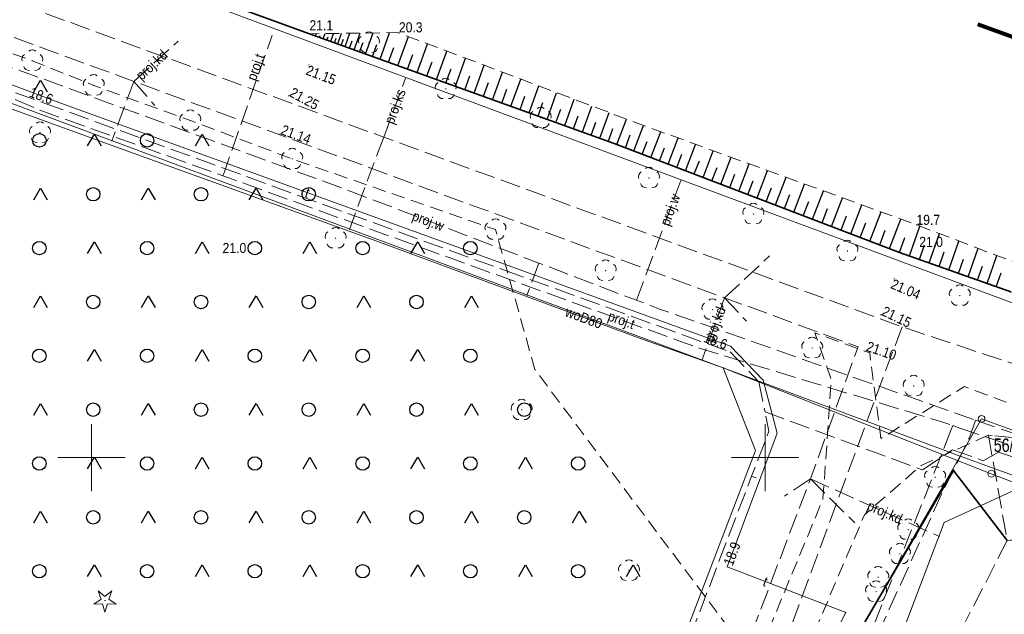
# Model space of a CAD drawing. Header units: metres. Extents: x 5490589 to 5490956, y 5935138 to 5935420.
# Tile 35 of 37: x 5490845 to 5490918, y 5935288 to 5935333. Entities that reach past the tile are written whole.
import ezdxf
from ezdxf.enums import TextEntityAlignment as Align

# ---------------------------------------------------------------- set-up
doc = ezdxf.new("R2010")
doc.units = ezdxf.units.M
doc.header["$MEASUREMENT"] = 0
for name, pattern in [('1.0_0.5', [1.5, 1, -0.5]), ('1.5_0.5', [2, 1.5, -0.5]), ('218-1000', [1.4, 0.7, -0.7]), ('219-500', [0]), ('egkk-500', [0]), ('egug-500', [0])]:
    doc.linetypes.add(name, pattern=pattern)
doc.layers.get('0').update_dxf_attribs({"color": 2, "linetype": 'CONTINUOUS', "lineweight": 5})
for name, color, linetype in [('000 Inne (niezydentyfikowane)', 7, 'CONTINUOUS'), ('202-punkt graniczny', 7, 'CONTINUOUS'), ('203-punkt graniczny', 7, 'CONTINUOUS'), ('211-numer działki ewidencyjnej', 7, 'CONTINUOUS'), ('217-kontur klasyfikacyjny', 7, 'CONTINUOUS'), ('218-kontur użytku gruntowego', 7, 'CONTINUOUS'), ('219-działka ewidencyjna', 7, 'CONTINUOUS'), ('chodnik', 7, 'CONTINUOUS'), ('drzewo iglaste', 7, 'CONTINUOUS'), ('drzewo liściaste', 7, 'CONTINUOUS'), ('jezdnia', 7, 'CONTINUOUS'), ('komora podziemna', 7, 'CONTINUOUS'), ('ogrodzenie trwałe', 7, 'CONTINUOUS'), ('pikieta naturalna', 7, 'CONTINUOUS'), ('pikieta naturalna-Atr2', 7, 'CONTINUOUS'), ('pikieta sztuczna', 7, 'CONTINUOUS'), ('pikieta sztuczna-Atr2', 7, 'CONTINUOUS'), ('przewód elektroenergetyczny podziemny - ob. projektowany', 7, 'CONTINUOUS'), ('przewód kanalizacyjny - ob. projektowany', 7, 'CONTINUOUS'), ('przewód kanalizacyjny - ob. projektowany-Atr1', 7, 'CONTINUOUS'), ('przewód telekomunikacyjny podziemny', 7, 'CONTINUOUS'), ('przewód telekomunikacyjny podziemny - ob. projektowany', 7, 'CONTINUOUS'), ('przewód telekomunikacyjny podziemny - ob. projektowany-Atr1', 7, 'CONTINUOUS'), ('przewód telekomunikacyjny podziemny-Atr1', 7, 'CONTINUOUS'), ('przewód wodociągowy', 7, 'CONTINUOUS'), ('przewód wodociągowy - ob. projektowany', 7, 'CONTINUOUS'), ('przewód wodociągowy - ob. projektowany-Atr1', 7, 'CONTINUOUS'), ('przewód wodociągowy-Atr1', 7, 'CONTINUOUS'), ('rzędna', 7, 'CONTINUOUS'), ('rzędna-Atr2', 7, 'CONTINUOUS'), ('skarpa nieumocniona', 7, 'CONTINUOUS'), ('teren zalesiony', 7, 'CONTINUOUS')]:
    doc.layers.add(name, color=color, linetype=linetype)
doc.layers.add('zakres nowy', color=6, linetype='218-1000', lineweight=80)
doc.styles.get("Standard").update_dxf_attribs({"font": 'Working1250', "width": 0.75})
doc.linetypes.add('902-500', pattern='A,3.75,0,[1,ksztalty.shx,S=0.5,R=0,X=0,Y=0],3.75', length=7.5)

# ---------------------------------------------------------------- blocks, each defined once
blk = doc.blocks.new('202')
at = {"color": 0, "linetype": 'Continuous', "lineweight": 0}
blk.add_circle((0, 0), 0.25, dxfattribs=at)
blk = doc.blocks.new('203')
at = {"linetype": 'Continuous', "lineweight": 0}
h = blk.add_hatch(color=0, dxfattribs=at)
edge = h.paths.add_edge_path()
edge.add_arc((0, 0), 0.045, 0, 360)
blk = doc.blocks.new('PW01')
at = {"linetype": 'Continuous', "lineweight": 13}
h = blk.add_hatch(color=0, dxfattribs=at)
edge = h.paths.add_edge_path()
edge.add_arc((0, 0), 0.045, 0, 360)
blk = doc.blocks.new('OP011')
at = {"linetype": 'Continuous', "lineweight": 13}
h = blk.add_hatch(color=0, dxfattribs=at)
edge = h.paths.add_edge_path()
edge.add_arc((0, 0), 0.05, 0, 360)
at = {"color": 0, "linetype": 'Continuous', "lineweight": 13}
for p, q in [((-0.828, -0.268), (-0.283, 0.093)), ((-0.283, 0.093), (-0.512, 0.706)), ((-0.512, 0.706), (0, 0.299)), ((0, 0.299), (0.512, 0.706)), ((0.512, 0.706), (0.283, 0.093)), ((0.283, 0.093), (0.828, -0.268)), ((-0.175, -0.24), (-0.828, -0.268)), ((0, -0.87), (-0.175, -0.24)), ((0.175, -0.24), (0, -0.87)), ((0.828, -0.268), (0.175, -0.24))]:
    blk.add_line(p, q, dxfattribs=at)
blk = doc.blocks.new('OP021')
at = {"linetype": 'Continuous', "lineweight": 13}
h = blk.add_hatch(color=0, dxfattribs=at)
edge = h.paths.add_edge_path()
edge.add_arc((0, 0), 0.05, 0, 360)
at = {"color": 0, "linetype": 'Continuous', "lineweight": 13}
for centre, start, end in [((0, 0.4), 49.272, 130.728), ((-0.38, 0.124), 121.308, 202.548), ((0.38, 0.124), 337.452, 58.692), ((-0.235, -0.324), 193.221, 274.871), ((0.235, -0.324), 265.129, 346.779)]:
    blk.add_arc(centre, 0.4, start, end, dxfattribs=at)
blk = doc.blocks.new('OTZK3')
at = {"color": 0, "linetype": 'Continuous'}
for p, q in [((-0.5, -0.289), (0, 0.577)), ((0, 0.577), (0.5, -0.289))]:
    blk.add_line(p, q, dxfattribs=at)
blk = doc.blocks.new('OTZK1')
at = {"color": 0, "linetype": 'Continuous'}
blk.add_circle((0, 0), 0.5, dxfattribs=at)
blk = doc.blocks.new('US15')
at = {"color": 0, "linetype": 'Continuous', "lineweight": 13}
blk.add_circle((0, 0), 0.25, dxfattribs=at)

msp = doc.modelspace()

# ---------------------------------------------------------------- linework, layer by layer
at = {"color": 0}
for p, q in [((5490850, 5935297.5), (5490850, 5935302.5)), ((5490850, 5935297.5), (5490850, 5935302.5)), ((5490900, 5935297.5), (5490900, 5935302.5)), ((5490900, 5935297.5), (5490900, 5935302.5)), ((5490847.5, 5935300), (5490852.5, 5935300)), ((5490847.5, 5935300), (5490852.5, 5935300)), ((5490897.5, 5935300), (5490902.5, 5935300)), ((5490897.5, 5935300), (5490902.5, 5935300))]:
    msp.add_line(p, q, dxfattribs=at)
at = {"layer": '000 Inne (niezydentyfikowane)', "color": 7, "linetype": 'Continuous', "lineweight": 25, "flags": 128}
for points in [[(5490866.64, 5935331.32), (5490866.7, 5935331.5)], [(5490866.92, 5935331.22), (5490866.97, 5935331.36)], [(5490867.2, 5935331.12), (5490867.34, 5935331.5)], [(5490867.48, 5935331.02), (5490867.57, 5935331.26)], [(5490867.76, 5935330.92), (5490867.97, 5935331.51)], [(5490868.04, 5935330.82), (5490868.16, 5935331.17)], [(5490868.28, 5935330.73), (5490868.56, 5935331.52)], [(5490868.54, 5935330.64), (5490868.7, 5935331.08)], [(5490868.83, 5935330.53), (5490869.18, 5935331.53)], [(5490869.14, 5935330.42), (5490869.35, 5935330.97)], [(5490869.5, 5935330.29), (5490869.95, 5935331.54)], [(5490870.35, 5935329.98), (5490870.92, 5935331.55)], [(5490871.42, 5935329.6), (5490872.13, 5935331.56)], [(5490872.75, 5935329.12), (5490873.53, 5935331.28)], [(5490869.9, 5935330.15), (5490870.16, 5935330.84)], [(5490870.86, 5935329.8), (5490871.17, 5935330.68)], [(5490872.05, 5935329.37), (5490872.44, 5935330.46)], [(5490874.18, 5935328.6), (5490874.95, 5935330.74)], [(5490875.61, 5935328.09), (5490876.37, 5935330.2)], [(5490873.47, 5935328.86), (5490873.85, 5935329.94)], [(5490877.01, 5935327.59), (5490877.76, 5935329.67)], [(5490874.9, 5935328.35), (5490875.28, 5935329.41)], [(5490876.31, 5935327.84), (5490876.69, 5935328.89)], [(5490878.4, 5935327.08), (5490879.15, 5935329.15)], [(5490877.71, 5935327.33), (5490878.08, 5935328.37)], [(5490879.78, 5935326.59), (5490880.52, 5935328.63)], [(5490881.14, 5935326.1), (5490881.87, 5935328.12)], [(5490879.09, 5935326.84), (5490879.46, 5935327.86)], [(5490880.46, 5935326.34), (5490880.83, 5935327.36)], [(5490882.49, 5935325.61), (5490883.21, 5935327.61)], [(5490881.82, 5935325.85), (5490882.18, 5935326.86)], [(5490883.82, 5935325.13), (5490884.53, 5935327.11)], [(5490885.14, 5935324.66), (5490885.84, 5935326.62)], [(5490883.16, 5935325.37), (5490883.51, 5935326.37)], [(5490884.48, 5935324.9), (5490884.84, 5935325.88)], [(5490886.44, 5935324.19), (5490887.14, 5935326.12)], [(5490885.79, 5935324.42), (5490886.14, 5935325.4)], [(5490887.73, 5935323.73), (5490888.42, 5935325.64)], [(5490889, 5935323.26), (5490889.72, 5935325.15)], [(5490887.09, 5935323.96), (5490887.43, 5935324.92)], [(5490888.37, 5935323.5), (5490888.71, 5935324.45)], [(5490890.26, 5935322.78), (5490890.99, 5935324.68)], [(5490889.63, 5935323.02), (5490889.99, 5935323.97)], [(5490891.53, 5935322.3), (5490892.26, 5935324.21)], [(5490892.81, 5935321.81), (5490893.55, 5935323.75)], [(5490890.89, 5935322.54), (5490891.26, 5935323.49)], [(5490892.16, 5935322.05), (5490892.53, 5935323.02)], [(5490894.1, 5935321.31), (5490894.85, 5935323.27)], [(5490893.45, 5935321.56), (5490893.82, 5935322.54)], [(5490895.4, 5935320.82), (5490896.16, 5935322.79)], [(5490896.72, 5935320.31), (5490897.49, 5935322.31)], [(5490894.75, 5935321.07), (5490895.13, 5935322.05)], [(5490896.06, 5935320.56), (5490896.44, 5935321.56)], [(5490898.06, 5935319.8), (5490898.83, 5935321.82)], [(5490897.39, 5935320.06), (5490897.77, 5935321.06)], [(5490899.41, 5935319.29), (5490900.19, 5935321.33)], [(5490900.77, 5935318.77), (5490901.56, 5935320.83)], [(5490898.73, 5935319.54), (5490899.12, 5935320.56)], [(5490900.08, 5935319.03), (5490900.48, 5935320.05)], [(5490902.14, 5935318.24), (5490902.94, 5935320.32)], [(5490901.45, 5935318.5), (5490901.85, 5935319.54)], [(5490903.53, 5935317.71), (5490904.34, 5935319.81)], [(5490904.94, 5935317.17), (5490905.75, 5935319.3)], [(5490902.84, 5935317.97), (5490903.24, 5935319.02)], [(5490904.23, 5935317.44), (5490904.64, 5935318.5)], [(5490906.36, 5935316.63), (5490907.18, 5935318.78)], [(5490905.65, 5935316.9), (5490906.06, 5935317.97)], [(5490907.79, 5935316.08), (5490908.62, 5935318.25)], [(5490907.07, 5935316.35), (5490907.49, 5935317.44)], [(5490909.24, 5935315.53), (5490910.08, 5935317.72)], [(5490910.72, 5935314.98), (5490911.5, 5935317.2)], [(5490908.52, 5935315.8), (5490908.93, 5935316.9)], [(5490909.98, 5935315.25), (5490910.39, 5935316.35)], [(5490912.19, 5935314.46), (5490912.96, 5935316.64)], [(5490911.46, 5935314.72), (5490911.85, 5935315.82)], [(5490913.64, 5935313.94), (5490914.4, 5935316.09)], [(5490912.92, 5935314.2), (5490913.3, 5935315.28)], [(5490915.07, 5935313.44), (5490915.82, 5935315.55)], [(5490916.48, 5935312.94), (5490917.21, 5935315.01)], [(5490914.36, 5935313.69), (5490914.74, 5935314.75)], [(5490915.78, 5935313.18), (5490916.15, 5935314.23)], [(5490917.17, 5935312.69), (5490917.54, 5935313.72)]]:
    msp.add_lwpolyline(points, dxfattribs=at)
at = {"layer": '217-kontur klasyfikacyjny', "color": 3, "linetype": 'egkk-500', "lineweight": 18, "flags": 128}
msp.add_lwpolyline([(5490808.45, 5935352.38), (5490924.21, 5935309.33)], dxfattribs=at)
at = {"layer": '218-kontur użytku gruntowego', "color": 3, "linetype": 'egug-500', "lineweight": 18, "flags": 128}
for points in [[(5490808.45, 5935352.38), (5490924.21, 5935309.33)], [(5490924.21, 5935309.33), (5490808.45, 5935352.38)], [(5490896.89, 5935306.68), (5490804.31, 5935341.12)], [(5490804.31, 5935341.12), (5490896.89, 5935306.68)], [(5490899.29, 5935300.54), (5490896.89, 5935306.68)], [(5490896.89, 5935306.68), (5490899.29, 5935300.54)], [(5490880.1, 5935250.29), (5490899.29, 5935300.54)], [(5490899.29, 5935300.54), (5490880.1, 5935250.29)], [(5490919.81, 5935298.17), (5490913.3, 5935295.19)], [(5490913.3, 5935295.19), (5490919.81, 5935298.17)], [(5490913.3, 5935295.19), (5490901.54, 5935264.2)], [(5490901.54, 5935264.2), (5490913.3, 5935295.19)]]:
    msp.add_lwpolyline(points, dxfattribs=at)
at = {"layer": '219-działka ewidencyjna', "color": 7, "linetype": '219-500', "lineweight": 18, "flags": 128}
for points in [[(5490808.45, 5935352.38), (5490924.21, 5935309.33)], [(5490804.31, 5935341.12), (5490896.89, 5935306.68)], [(5490896.89, 5935306.68), (5490914.48, 5935300.11)], [(5490896.89, 5935306.68), (5490899.29, 5935300.54)], [(5490916.08, 5935302.88), (5490914.48, 5935300.11)], [(5490916.08, 5935302.88), (5490920.97, 5935301.09)], [(5490880.1, 5935250.29), (5490899.29, 5935300.54)], [(5490894.73, 5935265.8), (5490914.48, 5935300.11)], [(5490914.48, 5935300.11), (5490919.81, 5935298.17)], [(5490913.3, 5935295.19), (5490919.81, 5935298.17)], [(5490901.54, 5935264.2), (5490913.3, 5935295.19)]]:
    msp.add_lwpolyline(points, dxfattribs=at)
at = {"layer": 'chodnik', "color": 7, "linetype": '1.0_0.5', "lineweight": 18, "flags": 128}
msp.add_lwpolyline([(5490859.03, 5935182.43), (5490859.6, 5935180.32), (5490861.58, 5935181.4), (5490871.71, 5935186.15), (5490883.27, 5935190.23), (5490893.51, 5935218.78), (5490890.58, 5935231.98), (5490884, 5935241.17), (5490882.18, 5935246.48), (5490883.08, 5935251.11), (5490886.11, 5935254.98), (5490890.06, 5935260.17), (5490894.63, 5935267.52), (5490900.03, 5935278.36), (5490900.68, 5935280.02), (5490907.38, 5935295.76), (5490911.59, 5935299.42), (5490916.58, 5935301.67), (5490926.88, 5935300.61), (5490922.72, 5935302.25), (5490917.62, 5935304.23), (5490914.8, 5935305.28), (5490908.6, 5935301.42), (5490907.77, 5935307.78), (5490903.69, 5935309.28), (5490904.92, 5935305.76), (5490904.3, 5935296.93), (5490899.26, 5935284.74), (5490898.54, 5935281.92), (5490897.61, 5935279.45), (5490892.3, 5935268.61), (5490890.2, 5935265.31), (5490888.14, 5935261.52), (5490884.07, 5935256.93), (5490881.08, 5935252.17), (5490879.39, 5935247.55), (5490879.63, 5935243.74), (5490882.01, 5935239.38), (5490888.08, 5935232.15), (5490891.59, 5935218.14), (5490882.51, 5935192.2), (5490870.94, 5935187.97), (5490860.67, 5935183.31)], close=True, dxfattribs=at)
at = {"layer": 'jezdnia', "color": 7, "linetype": '1.5_0.5', "lineweight": 18, "flags": 128}
msp.add_lwpolyline([(5490916.58, 5935301.67), (5490917.98, 5935293.85), (5490925.68, 5935294.49), (5490926.34, 5935298.89), (5490926.88, 5935300.61)], close=True, dxfattribs=at)
at = {"layer": 'jezdnia', "color": 7, "linetype": '1.5_0.5', "lineweight": 18}
msp.add_lwpolyline([(5490955.689, 5935261.564), (5490941.7, 5935259.22), (5490935.44, 5935267.7), (5490925.37, 5935284.55), (5490925.68, 5935294.49), (5490917.98, 5935293.85), (5490907.5, 5935273.44), (5490902.84, 5935264), (5490907.39, 5935261.36), (5490919.32, 5935284.41), (5490922.37, 5935280.8), (5490931.9, 5935265.61), (5490943.65, 5935250.42), (5490946.08, 5935242.27), (5490942.11, 5935233.44), (5490930.68, 5935238.29), (5490912.57, 5935246.67), (5490910.44, 5935242.93), (5490923.47, 5935237.15), (5490955.689, 5935223.168)], dxfattribs=at)
at = {"layer": 'ogrodzenie trwałe', "color": 7, "linetype": '902-500', "lineweight": 35, "flags": 128}
for points in [[(5490918.24, 5935312.31), (5490909.99, 5935315.24), (5490888.8, 5935323.34), (5490866.17, 5935331.49), (5490844.81, 5935339.28), (5490823.34, 5935347.05)], [(5490917.98, 5935293.85), (5490913.98, 5935299.05), (5490901.45, 5935277.57), (5490895.39, 5935267.08), (5490891.15, 5935259.38), (5490887.8, 5935253.51), (5490885.58, 5935249.88), (5490883.28, 5935245.92), (5490888.67, 5935243.65)]]:
    msp.add_lwpolyline(points, dxfattribs=at)
at = {"layer": 'przewód elektroenergetyczny podziemny - ob. projektowany', "color": 1, "linetype": '1.5_0.5', "lineweight": 18}
msp.add_lwpolyline([(5490716.38, 5935370.61), (5490716.52, 5935370.56), (5490719.13, 5935372.2), (5490720.36, 5935372.04), (5490750.24, 5935361.27), (5490782.44, 5935349.6), (5490808.06, 5935340.29), (5490811.02, 5935340.26), (5490814.29, 5935338.03), (5490846.48, 5935326.34), (5490880.65, 5935313.92), (5490897.4, 5935307.85), (5490899.55, 5935305.64), (5490900, 5935303.4), (5490911.68, 5935299.1), (5490913.93, 5935300.58), (5490916.2, 5935299.77), (5490917.33, 5935300.41), (5490927.15, 5935297.06), (5490932.95, 5935295.32), (5490937.85, 5935294.23), (5490947.41, 5935292.61), (5490955.689, 5935292.568)], dxfattribs=at)
at = {"layer": 'przewód elektroenergetyczny podziemny - ob. projektowany', "color": 1, "linetype": '1.5_0.5', "lineweight": 18, "flags": 128}
for points in [[(5490843.67, 5935189.62), (5490845.9, 5935192), (5490849.66, 5935198.33), (5490867.56, 5935228.4), (5490875.44, 5935241.58), (5490880.3, 5935250.13), (5490883.94, 5935259.25), (5490896.45, 5935291.94), (5490899, 5935298.62), (5490900.29, 5935301.98), (5490900, 5935303.4)], [(5490899, 5935298.62), (5490899.33, 5935298.49)]]:
    msp.add_lwpolyline(points, dxfattribs=at)
at = {"layer": 'przewód kanalizacyjny - ob. projektowany', "color": 34, "linetype": '1.5_0.5', "lineweight": 18, "flags": 128}
for points in [[(5490707.95, 5935384.8), (5490733.67, 5935374.35), (5490778.22, 5935358.04), (5490823.47, 5935341.45), (5490871.69, 5935323.81), (5490910.17, 5935309.72), (5490924.03, 5935305.11)], [(5490712.66, 5935378.97), (5490725.54, 5935374.31), (5490742.22, 5935368.2), (5490768.74, 5935358.52), (5490811.31, 5935343.22), (5490830.58, 5935336.19), (5490853.15, 5935327.95), (5490897, 5935311.87), (5490906.91, 5935308.23), (5490903.37, 5935298.42), (5490890.39, 5935264.34), (5490884.18, 5935248.43), (5490893.85, 5935244.19)], [(5490853.15, 5935327.95), (5490856.42, 5935330.94)], [(5490871.69, 5935323.81), (5490873.31, 5935328.2)], [(5490853.15, 5935327.95), (5490851.51, 5935323.51)], [(5490853.15, 5935327.95), (5490854.71, 5935326.16)], [(5490871.69, 5935323.81), (5490869.14, 5935316.95)], [(5490897, 5935311.87), (5490900.33, 5935314.98)], [(5490897, 5935311.87), (5490895.31, 5935307.22)], [(5490897, 5935311.87), (5490898.62, 5935310.13)], [(5490910.17, 5935309.72), (5490897.46, 5935275.4), (5490887.7, 5935248.99)], [(5490903.37, 5935298.42), (5490901.45, 5935297.15)], [(5490903.37, 5935298.42), (5490912.95, 5935294.14)], [(5490903.37, 5935298.42), (5490906.66, 5935295.16)]]:
    msp.add_lwpolyline(points, dxfattribs=at)
at = {"layer": 'przewód telekomunikacyjny podziemny', "color": 30, "linetype": 'Continuous', "lineweight": 18}
msp.add_lwpolyline([(5490676.876, 5935388.428), (5490702.01, 5935379.23), (5490735.86, 5935367.46), (5490808.23, 5935341.27), (5490813.96, 5935338.96), (5490819.24, 5935337.02), (5490847.46, 5935326.44), (5490897.44, 5935308.27), (5490899.85, 5935305.75), (5490900.89, 5935301.83), (5490897.19, 5935291.9), (5490906, 5935288.5), (5490893.91, 5935265.18), (5490904.95, 5935261.92), (5490915.5, 5935255.74), (5490916.74, 5935255), (5490914, 5935250.15), (5490912.9, 5935250.72)], dxfattribs=at)
at = {"layer": 'przewód telekomunikacyjny podziemny - ob. projektowany', "color": 30, "linetype": '1.5_0.5', "lineweight": 18, "flags": 128}
for points in [[(5490700.02, 5935380.23), (5490700.54, 5935380.04), (5490722.19, 5935372.53), (5490728.06, 5935370.4), (5490728.58, 5935370.21), (5490729.1, 5935370.03), (5490792.56, 5935347.04), (5490793.08, 5935346.86), (5490793.6, 5935346.67), (5490818.94, 5935337.46), (5490846.24, 5935325.78), (5490859.23, 5935321.13), (5490859.75, 5935320.94), (5490860.27, 5935320.75), (5490894.08, 5935308.51), (5490894.6, 5935308.32), (5490895.11, 5935308.13), (5490913.43, 5935302.57), (5490913.94, 5935302.38)], [(5490859.75, 5935320.94), (5490859.86, 5935321.24), (5490863.3, 5935331.08), (5490863.42, 5935331.38)]]:
    msp.add_lwpolyline(points, dxfattribs=at)
at = {"layer": 'przewód telekomunikacyjny podziemny - ob. projektowany', "color": 30, "linetype": '1.5_0.5', "lineweight": 18}
for points in [[(5490913.94, 5935302.38), (5490913.83, 5935302.08), (5490906.69, 5935284.07), (5490905.91, 5935276.64), (5490895.94, 5935250.92), (5490895.74, 5935250.41), (5490895.54, 5935249.9), (5490893.2, 5935243.48), (5490858.71, 5935185.9), (5490858.43, 5935185.43), (5490858.15, 5935184.96), (5490848.16, 5935168.05), (5490847.99, 5935167.77), (5490848.46, 5935167.49), (5490888.4, 5935143.22), (5490888.542, 5935143.133)], [(5490913.94, 5935302.38), (5490914.46, 5935302.19), (5490930.6, 5935296.79), (5490938.29, 5935294.85), (5490945.51, 5935293.72), (5490952.14, 5935293.1), (5490955.689, 5935293.149)]]:
    msp.add_lwpolyline(points, dxfattribs=at)
at = {"layer": 'przewód wodociągowy', "color": 5, "linetype": 'Continuous', "lineweight": 18}
for points in [[(5490676.876, 5935385.584), (5490703.31, 5935376.6), (5490724.77, 5935369.1), (5490734.32, 5935365.72), (5490747.48, 5935361.14), (5490763.18, 5935355.27), (5490786.98, 5935346.51), (5490811.97, 5935337.32), (5490834.68, 5935329.31), (5490853.17, 5935322.58), (5490871.17, 5935316.07), (5490890.69, 5935308.87), (5490896.89, 5935306.68), (5490908.52, 5935302.06), (5490916.8, 5935298.81)], [(5490916.8, 5935298.81), (5490924.99, 5935295.67), (5490934.77, 5935293.28), (5490947.78, 5935291.29), (5490955.689, 5935289.93)]]:
    msp.add_lwpolyline(points, dxfattribs=at)
at = {"layer": 'przewód wodociągowy - ob. projektowany', "color": 5, "linetype": '1.5_0.5', "lineweight": 18, "flags": 128}
for points in [[(5490701.77, 5935380.8), (5490720.47, 5935373.98), (5490737.59, 5935367.76), (5490763.61, 5935358.31), (5490789.25, 5935348.97), (5490791.38, 5935348.2), (5490811.27, 5935340.94), (5490831.7, 5935333.49), (5490842.29, 5935329.63), (5490868.85, 5935319.93), (5490883.22, 5935314.45), (5490890.45, 5935311.69), (5490892.17, 5935311.04), (5490894.39, 5935310.27), (5490915.63, 5935302.78)], [(5490890.45, 5935311.69), (5490893.76, 5935320.59)], [(5490883.22, 5935314.45), (5490882.32, 5935312.04)], [(5490915.63, 5935302.78), (5490915.17, 5935301.48), (5490912.96, 5935296.97), (5490904.34, 5935277.98), (5490899.82, 5935266.36), (5490898.4, 5935262.7), (5490891.45, 5935244.82), (5490890.97, 5935243.96), (5490889.46, 5935241.21), (5490885.53, 5935234.01), (5490884.34, 5935232.04), (5490882.18, 5935228.42), (5490872.72, 5935212.62), (5490863.37, 5935196.99), (5490861.95, 5935194.62), (5490859.24, 5935190.36), (5490859.01, 5935189.99)]]:
    msp.add_lwpolyline(points, dxfattribs=at)
at = {"layer": 'przewód wodociągowy - ob. projektowany', "color": 5, "linetype": '1.5_0.5', "lineweight": 18}
msp.add_lwpolyline([(5490915.63, 5935302.78), (5490919.1, 5935301.58), (5490928.58, 5935298.39), (5490930.3, 5935297.81), (5490938.67, 5935295.88), (5490948.58, 5935294.59), (5490955.689, 5935294.566)], dxfattribs=at)
at = {"layer": 'skarpa nieumocniona', "color": 7, "linetype": '1.0_0.5', "lineweight": 18, "flags": 128}
msp.add_lwpolyline([(5490918.24, 5935312.31), (5490920.45, 5935311.42), (5490941.87, 5935302.82), (5490943.59, 5935310.65), (5490944.64, 5935316.72), (5490942.44, 5935319.23), (5490939.98, 5935306.54), (5490930.91, 5935309.77), (5490911.24, 5935317.3), (5490890.24, 5935324.95), (5490872.76, 5935331.57), (5490866.17, 5935331.49), (5490888.8, 5935323.34), (5490909.99, 5935315.24)], close=True, dxfattribs=at)
msp.add_lwpolyline([(5490918.24, 5935312.31), (5490920.45, 5935311.42), (5490941.87, 5935302.82), (5490943.59, 5935310.65), (5490944.64, 5935316.72), (5490942.44, 5935319.23), (5490939.98, 5935306.54), (5490930.91, 5935309.77), (5490911.24, 5935317.3), (5490890.24, 5935324.95), (5490872.76, 5935331.57), (5490866.17, 5935331.49), (5490888.8, 5935323.34), (5490909.99, 5935315.24)], close=True, dxfattribs=at)
at = {"layer": 'teren zalesiony', "color": 7, "linetype": '1.0_0.5', "lineweight": 18, "flags": 128}
msp.add_lwpolyline([(5490775.04, 5935339.34), (5490811.58, 5935316.11), (5490822.06, 5935323.09), (5490808.09, 5935301.7), (5490827.16, 5935279.68), (5490839.69, 5935272.48), (5490850.08, 5935280.65), (5490872.07, 5935283.91), (5490883, 5935278.87), (5490887.16, 5935282.58), (5490895.84, 5935280.06), (5490898.54, 5935281.92), (5490899.26, 5935284.74), (5490882.92, 5935306.54), (5490879.99, 5935316.94), (5490864.9, 5935322.19), (5490857.34, 5935325.04), (5490850.17, 5935327.65), (5490845.6, 5935329.48), (5490835.05, 5935333.3), (5490827.81, 5935336.17), (5490820.19, 5935338.85), (5490813.43, 5935323.98), (5490804.05, 5935334.4), (5490804.03, 5935342.2), (5490791.8, 5935345.42)], close=True, dxfattribs=at)
at = {"layer": 'zakres nowy', "ltscale": 7}
msp.add_lwpolyline([(5490696.87, 5935411.82), (5490683.11, 5935366.31), (5490696.87, 5935309.87), (5490746.26, 5935230.85), (5490858.09, 5935150.06), (5490948.04, 5935320.45)], close=True, dxfattribs=at)

# ---------------------------------------------------------------- block references
at = {"layer": '202-punkt graniczny', "color": 7, "linetype": 'Continuous', "lineweight": 18}
msp.add_blockref('202', (5490916.08, 5935302.88), dxfattribs=at)
at = {"layer": '203-punkt graniczny', "color": 7, "linetype": 'Continuous', "lineweight": 18}
for p in [(5490896.89, 5935306.68), (5490899.29, 5935300.54), (5490914.48, 5935300.11), (5490913.3, 5935295.19)]:
    msp.add_blockref('203', p, dxfattribs=at)
at = {"layer": 'drzewo iglaste', "color": 94, "linetype": 'Continuous', "lineweight": 18}
msp.add_blockref('OP011', (5490851, 5935289.39), dxfattribs=at)
at = {"layer": 'drzewo liściaste', "color": 94, "linetype": 'Continuous', "lineweight": 18}
for p in [(5490870.6, 5935330.82), (5490845.6, 5935329.48), (5490850.17, 5935327.65), (5490876.3, 5935327.39), (5490857.34, 5935325.04), (5490883.34, 5935325.24), (5490846.17, 5935324.14), (5490864.9, 5935322.19), (5490891.39, 5935320.77), (5490899.13, 5935318.1), (5490879.99, 5935316.94), (5490868.12, 5935316.3), (5490906.12, 5935315.35), (5490888.17, 5935313.89), (5490914.46, 5935312.04), (5490896.1, 5935311), (5490903.5, 5935308.14), (5490911.04, 5935305.32), (5490881.93, 5935303.55), (5490912.63, 5935298.54), (5490910.63, 5935294.66), (5490910.01, 5935292.85), (5490889.9, 5935291.6), (5490908.4, 5935291.11), (5490908.25, 5935290.05)]:
    msp.add_blockref('OP021', p, dxfattribs=at)
at = {"layer": 'komora podziemna', "color": 5, "linetype": 'Continuous', "lineweight": 18, "rotation": 249.304}
msp.add_blockref('US15', (5490916.8, 5935298.81), dxfattribs=at)
at = {"layer": 'pikieta naturalna', "color": 7, "linetype": 'Continuous', "lineweight": 13}
for p in [(5490866.17, 5935331.49), (5490872.8, 5935331.55), (5490911.25, 5935317.3), (5490859.78, 5935315.22), (5490910.73, 5935314.98)]:
    msp.add_blockref('PW01', p, dxfattribs=at)
at = {"layer": 'pikieta sztuczna', "color": 7, "linetype": 'Continuous', "lineweight": 13}
for p in [(5490866.14, 5935329.17), (5490864.63, 5935326.88), (5490863.98, 5935324.03), (5490909.59, 5935313.29), (5490908.59, 5935310.61), (5490907.44, 5935307.9)]:
    msp.add_blockref('PW01', p, dxfattribs=at)
at = {"layer": 'rzędna', "color": 30, "linetype": 'Continuous', "lineweight": 18}
for p in [(5490847.46, 5935326.44), (5490897.44, 5935308.27), (5490897.19, 5935291.9), (5490906, 5935288.5)]:
    msp.add_blockref('PW01', p, dxfattribs=at)
at = {"layer": 'teren zalesiony', "color": 7, "linetype": 'Continuous', "lineweight": 18}
for name, p in [('OTZK3', (5490846.213, 5935327.452)), ('OTZK1', (5490846.126, 5935323.566)), ('OTZK3', (5490850.213, 5935323.452)), ('OTZK1', (5490854.126, 5935323.566)), ('OTZK3', (5490858.213, 5935323.452)), ('OTZK3', (5490846.213, 5935319.452)), ('OTZK1', (5490850.126, 5935319.566)), ('OTZK3', (5490854.213, 5935319.452)), ('OTZK1', (5490858.126, 5935319.566)), ('OTZK3', (5490862.213, 5935319.452)), ('OTZK1', (5490866.126, 5935319.566)), ('OTZK1', (5490846.126, 5935315.566)), ('OTZK3', (5490850.213, 5935315.452)), ('OTZK1', (5490854.126, 5935315.566)), ('OTZK3', (5490858.213, 5935315.452)), ('OTZK1', (5490862.126, 5935315.566)), ('OTZK3', (5490866.213, 5935315.452)), ('OTZK1', (5490870.126, 5935315.566)), ('OTZK3', (5490874.213, 5935315.452)), ('OTZK1', (5490878.126, 5935315.566)), ('OTZK3', (5490846.213, 5935311.452)), ('OTZK1', (5490850.126, 5935311.566)), ('OTZK3', (5490854.213, 5935311.452)), ('OTZK1', (5490858.126, 5935311.566)), ('OTZK3', (5490862.213, 5935311.452)), ('OTZK1', (5490866.126, 5935311.566)), ('OTZK3', (5490870.213, 5935311.452)), ('OTZK1', (5490874.126, 5935311.566)), ('OTZK3', (5490878.213, 5935311.452)), ('OTZK1', (5490846.126, 5935307.566)), ('OTZK3', (5490850.213, 5935307.452)), ('OTZK1', (5490854.126, 5935307.566)), ('OTZK3', (5490858.213, 5935307.452)), ('OTZK1', (5490862.126, 5935307.566)), ('OTZK3', (5490866.213, 5935307.452)), ('OTZK1', (5490870.126, 5935307.566)), ('OTZK3', (5490874.213, 5935307.452)), ('OTZK1', (5490878.126, 5935307.566)), ('OTZK3', (5490846.213, 5935303.452)), ('OTZK1', (5490850.126, 5935303.566)), ('OTZK3', (5490854.213, 5935303.452)), ('OTZK1', (5490858.126, 5935303.566)), ('OTZK3', (5490862.213, 5935303.452)), ('OTZK1', (5490866.126, 5935303.566)), ('OTZK3', (5490870.213, 5935303.452)), ('OTZK1', (5490874.126, 5935303.566)), ('OTZK3', (5490878.213, 5935303.452)), ('OTZK1', (5490882.126, 5935303.566)), ('OTZK1', (5490846.126, 5935299.566)), ('OTZK3', (5490850.213, 5935299.452)), ('OTZK1', (5490854.126, 5935299.566)), ('OTZK3', (5490858.213, 5935299.452)), ('OTZK1', (5490862.126, 5935299.566)), ('OTZK3', (5490866.213, 5935299.452)), ('OTZK1', (5490870.126, 5935299.566)), ('OTZK3', (5490874.213, 5935299.452)), ('OTZK1', (5490878.126, 5935299.566)), ('OTZK3', (5490882.213, 5935299.452)), ('OTZK1', (5490886.126, 5935299.566)), ('OTZK3', (5490846.213, 5935295.452)), ('OTZK1', (5490850.126, 5935295.566)), ('OTZK3', (5490854.213, 5935295.452)), ('OTZK1', (5490858.126, 5935295.566)), ('OTZK3', (5490862.213, 5935295.452)), ('OTZK1', (5490866.126, 5935295.566)), ('OTZK3', (5490870.213, 5935295.452)), ('OTZK1', (5490874.126, 5935295.566)), ('OTZK3', (5490878.213, 5935295.452)), ('OTZK1', (5490882.126, 5935295.566)), ('OTZK3', (5490886.213, 5935295.452)), ('OTZK1', (5490846.126, 5935291.566)), ('OTZK3', (5490850.213, 5935291.452)), ('OTZK1', (5490854.126, 5935291.566)), ('OTZK3', (5490858.213, 5935291.452)), ('OTZK1', (5490862.126, 5935291.566)), ('OTZK3', (5490866.213, 5935291.452)), ('OTZK1', (5490870.126, 5935291.566)), ('OTZK3', (5490874.213, 5935291.452)), ('OTZK1', (5490878.126, 5935291.566)), ('OTZK3', (5490882.213, 5935291.452)), ('OTZK1', (5490886.126, 5935291.566)), ('OTZK3', (5490890.213, 5935291.452))]:
    msp.add_blockref(name, p, dxfattribs=at)

# ---------------------------------------------------------------- texts
at = {"layer": '211-numer działki ewidencyjnej', "color": 7, "linetype": 'Continuous', "lineweight": 18, "width": 0.79}
msp.add_text('56/1', height=1, dxfattribs=at).set_placement((5490916.981, 5935301.427), align=Align.TOP_LEFT)
at = {"layer": 'pikieta naturalna-Atr2', "color": 7, "width": 0.9}
for s, p in [('21.1', (5490866.18, 5935331.74)), ('20.3', (5490872.82, 5935331.59)), ('19.7', (5490911.24, 5935317.29)), ('21.0', (5490911.45, 5935315.65)), ('21.0', (5490859.73, 5935315.2))]:
    msp.add_text(s, height=0.75, dxfattribs=at).set_placement(p)
at = {"layer": 'pikieta sztuczna-Atr2', "color": 7, "width": 0.9}
for s, rotation, p in [('21.15', 339.106, (5490866.12, 5935329.18)), ('21.04', 336.557, (5490909.56, 5935313.3))]:
    msp.add_text(s, height=0.75, rotation=rotation, dxfattribs=at).set_placement(p, align=Align.TOP_LEFT)
for s, rotation, p in [('21.25', 331.336, (5490864.63, 5935326.88)), ('21.14', 339.864, (5490863.99, 5935324.04)), ('21.15', 334.252, (5490908.59, 5935310.61)), ('21.10', 341.12, (5490907.45, 5935307.95))]:
    msp.add_text(s, height=0.75, rotation=rotation, dxfattribs=at).set_placement(p)
at = {"layer": 'przewód kanalizacyjny - ob. projektowany-Atr1', "color": 34, "width": 0.9}
for s, rotation, p in [('proj.kd', 42.439, (5490853.47, 5935328.25)), ('proj.ks', 69.609, (5490872.07, 5935324.84)), ('proj.kd', 70.027, (5490895.82, 5935308.62)), ('proj.kd', -24.073, (5490907.66, 5935296.5))]:
    msp.add_text(s, height=0.75, rotation=rotation, dxfattribs=at).set_placement(p, align=Align.MIDDLE_LEFT)
at = {"layer": 'przewód telekomunikacyjny podziemny - ob. projektowany-Atr1', "color": 30, "width": 0.9}
msp.add_text('proj.t', height=0.75, rotation=70.73, dxfattribs=at).set_placement((5490862.201, 5935327.936))
msp.add_text('proj.t', height=0.75, rotation=340.098, dxfattribs=at).set_placement((5490888.4, 5935310.57), align=Align.MIDDLE_LEFT)
at = {"layer": 'przewód telekomunikacyjny podziemny-Atr1', "color": 30, "width": 0.9}
for rotation, p in [(340.021, (5490865.91, 5935319.73)), (338.897, (5490899.914, 5935290.849))]:
    msp.add_text('t', height=0.75, rotation=rotation, dxfattribs=at).set_placement(p, align=Align.MIDDLE_LEFT)
at = {"layer": 'przewód wodociągowy - ob. projektowany-Atr1', "color": 5, "width": 0.9}
for rotation, p in [(69.599, (5490892.53, 5935317.28)), (339.125, (5490873.876, 5935318.013))]:
    msp.add_text('proj.w', height=0.75, rotation=rotation, dxfattribs=at).set_placement(p, align=Align.MIDDLE_LEFT)
at = {"layer": 'przewód wodociągowy-Atr1', "color": 5, "width": 0.9}
msp.add_text('woD80', height=0.75, rotation=339.753, dxfattribs=at).set_placement((5490885.23, 5935310.88), align=Align.MIDDLE_LEFT)
at = {"layer": 'rzędna-Atr2', "color": 30, "width": 0.9}
for s, rotation, p in [('18.6', 339.448, (5490845.45, 5935327.19)), ('18.6', 340.021, (5490895.51, 5935308.97)), ('18.9', 69.564, (5490897.24, 5935292.04))]:
    msp.add_text(s, height=0.75, rotation=rotation, dxfattribs=at).set_placement(p, align=Align.MIDDLE_LEFT)

doc.saveas('drawing.dxf')
